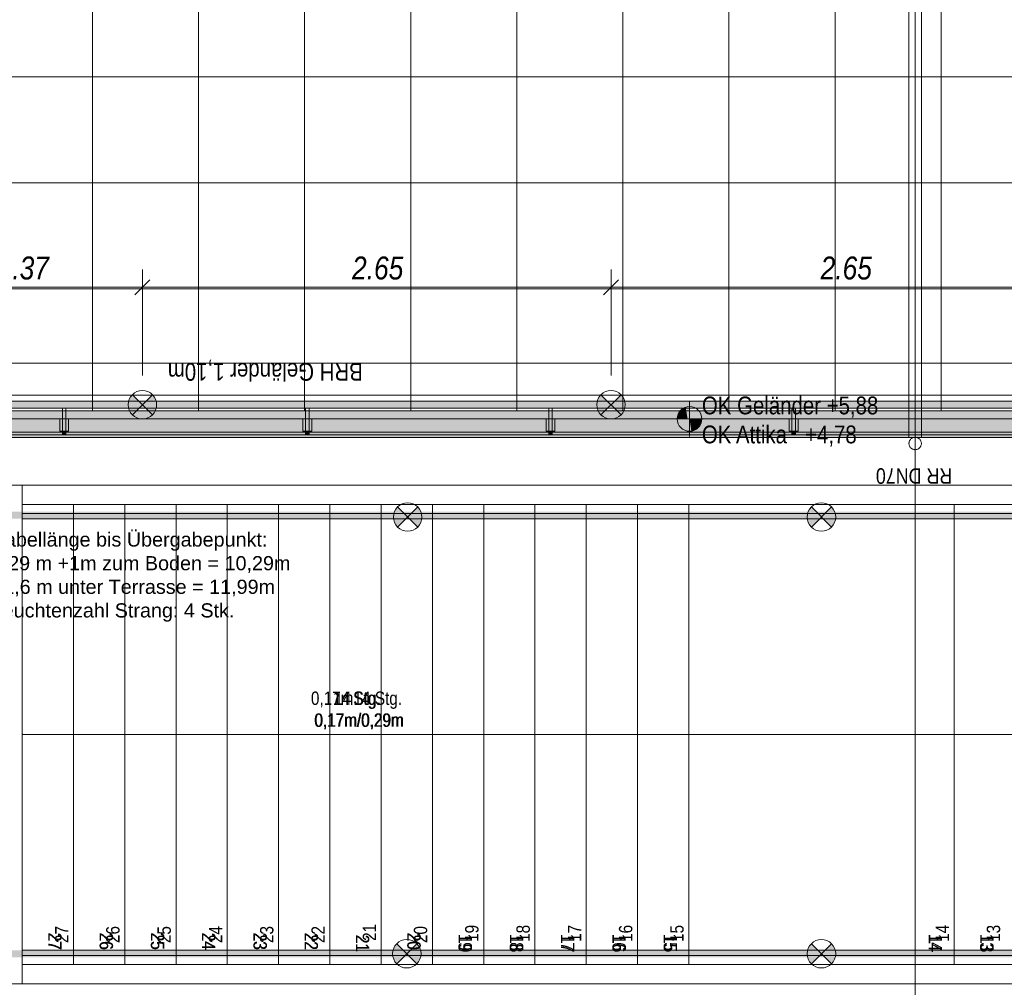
# Model space of a CAD drawing. Extents: x -620 to 300, y 62 to 1112.
# Tile 49 of 226: x -392 to -280, y 149 to 258. Entities that reach past the tile are written whole.
import ezdxf
from ezdxf.lldxf.tags import DXFTag

# ---------------------------------------------------------------- set-up
doc = ezdxf.new("R2010")
doc.units = 0
doc.layers.get('0').update_dxf_attribs({"lineweight": 13})
for name, color, linetype, lineweight, true_color in [('00_ E_ST_Handlaufleuchte', 7, 'Continuous', 13, 0xb2b200), ('00_E_ST_Handlaufleuchte_Bem', 7, 'Continuous', 5, 0x7d7d00), ('00_E_ST_Handlaufleuchte_Kabel', 3, 'Continuous', 18, 0x00ff00), ('00_E_ST_Handlaufleuchte–Handlauf-Position', 7, 'Continuous', 5, 0x0000b2), ('30 -33 Aussenwände- 7 Fassade_ Elemente', 7, 'Continuous', 9, 0x00aacc), ('30 -35 Decken- 2.2 Treppen Außen', 9, 'Continuous', 9, 0x808080), ('30 -36 Dächer- 3 Dachbeläge', 7, 'Continuous', 15, 0x9999ff), ('30 -36 Dächer- 4 Dachbekleidungen', 7, 'Continuous', 9, 0xccccff), ('60- 61 allgemeine Ausstattung- 4 Terrassen', 9, 'Continuous', 9, 0x808080), ('70 -72 Beschriftung- 1 Beschriftung allgemein', 7, 'Continuous', 9, 0xff6633)]:
    doc.layers.add(name, color=color, linetype=linetype, lineweight=lineweight, true_color=true_color)
for name, color, linetype, lineweight in [('00_E_ST_Handlaufleuchte_Kabel_Text', 7, 'Continuous', 13), ('40 -41 Abwasser_Wasser_Gas- 1 Abwasser + sanitäre Anlagen', 7, 'Continuous', 9), ('40 -41 Abwasser_Wasser_Gas- 2 Wasser-1', 7, 'Continuous', 15), ('70 -71 Achsen- 1 Gebäudeachsen', 7, 'STRICHPUNKT2-A06CPVSFL0', 18), ('70 -72 Beschriftung- 5 Höhenkoten-A06CPVSCL0', 7, 'Continuous', 15)]:
    doc.layers.add(name, color=color, linetype=linetype, lineweight=lineweight)
doc.styles.get("Standard").update_dxf_attribs({"font": 'ARIALN.TTF'})
tags = doc.linetypes.add('grob-A06CPVSAL0', pattern=[14, 3, -8, 3]).pattern_tags.tags
tags[8:9] = [DXFTag(74, 4), DXFTag(75, 0), DXFTag(340, '0'), DXFTag(46, 0.0), DXFTag(50, 0.0), DXFTag(44, 0.0), DXFTag(45, 0.0)]
tags[6:7] = [DXFTag(74, 4), DXFTag(75, 0), DXFTag(340, '0'), DXFTag(46, 0.0), DXFTag(50, 0.0), DXFTag(44, 0.0), DXFTag(45, 0.0)]
tags[4:5] = [DXFTag(74, 4), DXFTag(75, 0), DXFTag(340, '0'), DXFTag(46, 0.0), DXFTag(50, 0.0), DXFTag(44, 0.0), DXFTag(45, 0.0)]
tags = doc.linetypes.add('STRICHPUNKT2-A06CPVSFL0', pattern=[12.7, 6.35, -3.175, 0, -3.175]).pattern_tags.tags
tags[10:11] = [DXFTag(74, 4), DXFTag(75, 0), DXFTag(340, '0'), DXFTag(46, 0.0), DXFTag(50, 0.0), DXFTag(44, 0.0), DXFTag(45, 0.0)]
tags[8:9] = [DXFTag(74, 4), DXFTag(75, 0), DXFTag(340, '0'), DXFTag(46, 0.0), DXFTag(50, 0.0), DXFTag(44, 0.0), DXFTag(45, 0.0)]
tags[6:7] = [DXFTag(74, 4), DXFTag(75, 0), DXFTag(340, '0'), DXFTag(46, 0.0), DXFTag(50, 0.0), DXFTag(44, 0.0), DXFTag(45, 0.0)]
tags[4:5] = [DXFTag(74, 4), DXFTag(75, 0), DXFTag(340, '0'), DXFTag(46, 0.0), DXFTag(50, 0.0), DXFTag(44, 0.0), DXFTag(45, 0.0)]

# ---------------------------------------------------------------- blocks, each defined once
blk = doc.blocks.new('Referenz-A06CPVSGL0')
at = {"layer": '30 -33 Aussenwände- 7 Fassade_ Elemente', "color": 0, "linetype": 'Continuous', "ltscale": 0.13}
for p, q in [((31.62, 211.65), (-401.58, 211.65)), ((-401.58, 205.65), (-391.58, 205.65)), ((-391.58, 205.65), (-391.58, 149.25)), ((-391.58, 149.25), (-451.58, 149.25))]:
    blk.add_line(p, q, dxfattribs=at)
at = {"layer": '30 -35 Decken- 2.2 Treppen Außen', "color": 0}
for p, q in [((-236.68, 205.65), (-391.58, 205.65)), ((-391.58, 205.65), (-391.58, 203.45)), ((-391.58, 203.45), (-237.15, 203.45)), ((-391.58, 203.45), (-391.58, 151.45)), ((-385.78, 203.45), (-385.78, 151.45)), ((-379.98, 203.45), (-379.98, 151.45)), ((-374.18, 203.45), (-374.18, 151.45)), ((-368.38, 203.45), (-368.38, 151.45)), ((-362.58, 203.45), (-362.58, 151.45)), ((-356.78, 203.45), (-356.78, 151.45)), ((-350.98, 203.45), (-350.98, 151.45)), ((-345.18, 203.45), (-345.18, 151.45)), ((-339.38, 203.45), (-339.38, 151.45)), ((-333.58, 203.45), (-333.58, 151.45)), ((-327.78, 203.45), (-327.78, 151.45)), ((-321.98, 203.45), (-321.98, 151.45)), ((-316.18, 203.45), (-316.18, 151.45)), ((-286.18, 151.45), (-286.18, 203.45)), ((-237.36, 202.45), (-391.58, 202.45)), ((-391.58, 202.45), (-391.58, 201.85)), ((-391.58, 201.85), (-237.49, 201.85)), ((-242.68, 177.45), (-391.58, 177.45)), ((-391.58, 152.45), (-391.58, 153.05)), ((-391.58, 153.05), (-247.86, 153.05)), ((-247.99, 152.45), (-391.58, 152.45)), ((-248.2, 151.45), (-391.58, 151.45)), ((-391.58, 151.45), (-391.58, 149.25)), ((-391.58, 149.25), (-248.67, 149.25))]:
    blk.add_line(p, q, dxfattribs=at)
at = {"layer": '30 -35 Decken- 2.2 Treppen Außen', "color": 0, "linetype": 'grob-A06CPVSAL0', "ltscale": 0.13}
for p, q in [((-391.58, 205.65), (-391.58, 149.25)), ((-236.68, 205.65), (-391.58, 205.65)), ((-391.58, 205.65), (-391.58, 203.45)), ((-385.78, 203.45), (-391.58, 203.45)), ((-391.58, 203.45), (-237.15, 203.45)), ((-379.98, 203.45), (-385.78, 203.45)), ((-385.78, 203.45), (-385.78, 151.45)), ((-374.18, 203.45), (-379.98, 203.45)), ((-379.98, 203.45), (-379.98, 151.45)), ((-368.38, 203.45), (-374.18, 203.45)), ((-374.18, 203.45), (-374.18, 151.45)), ((-362.58, 203.45), (-368.38, 203.45)), ((-368.38, 203.45), (-368.38, 151.45)), ((-356.78, 203.45), (-362.58, 203.45)), ((-362.58, 203.45), (-362.58, 151.45)), ((-350.98, 203.45), (-356.78, 203.45)), ((-356.78, 203.45), (-356.78, 151.45)), ((-345.18, 203.45), (-350.98, 203.45)), ((-350.98, 203.45), (-350.98, 151.45)), ((-339.38, 203.45), (-345.18, 203.45)), ((-345.18, 203.45), (-345.18, 151.45)), ((-333.58, 203.45), (-339.38, 203.45)), ((-339.38, 203.45), (-339.38, 151.45)), ((-327.78, 203.45), (-333.58, 203.45)), ((-333.58, 203.45), (-333.58, 151.45)), ((-321.98, 203.45), (-327.78, 203.45)), ((-327.78, 203.45), (-327.78, 151.45)), ((-316.18, 203.45), (-321.98, 203.45)), ((-321.98, 203.45), (-321.98, 151.45)), ((-286.18, 203.45), (-316.18, 203.45)), ((-316.18, 203.45), (-316.18, 151.45)), ((-280.38, 203.45), (-286.18, 203.45)), ((-286.18, 203.45), (-286.18, 151.45)), ((-242.68, 177.45), (-391.58, 177.45)), ((-385.78, 151.45), (-391.58, 151.45)), ((-248.2, 151.45), (-391.58, 151.45)), ((-391.58, 151.45), (-391.58, 149.25)), ((-379.98, 151.45), (-385.78, 151.45)), ((-374.18, 151.45), (-379.98, 151.45)), ((-368.38, 151.45), (-374.18, 151.45)), ((-362.58, 151.45), (-368.38, 151.45)), ((-356.78, 151.45), (-362.58, 151.45)), ((-350.98, 151.45), (-356.78, 151.45)), ((-345.18, 151.45), (-350.98, 151.45)), ((-339.38, 151.45), (-345.18, 151.45)), ((-333.58, 151.45), (-339.38, 151.45)), ((-327.78, 151.45), (-333.58, 151.45)), ((-321.98, 151.45), (-327.78, 151.45)), ((-316.18, 151.45), (-321.98, 151.45)), ((-286.18, 151.45), (-316.18, 151.45)), ((-280.38, 151.45), (-286.18, 151.45)), ((-391.58, 149.25), (-248.67, 149.25))]:
    blk.add_line(p, q, dxfattribs=at)
at = {"layer": '30 -35 Decken- 2.2 Treppen Außen', "color": 0, "linetype": 'Continuous', "ltscale": 0.13}
for p, q in [((-236.68, 205.65), (-391.58, 205.65)), ((-391.58, 205.65), (-391.58, 203.45)), ((-391.58, 205.65), (-391.58, 149.25)), ((-210.78, 205.65), (-391.58, 205.65)), ((-391.58, 205.65), (-391.58, 203.45)), ((-391.58, 203.45), (-391.58, 205.65)), ((-391.58, 205.65), (-210.78, 205.65)), ((-391.58, 203.45), (-237.15, 203.45)), ((-385.78, 203.45), (-391.58, 203.45)), ((-391.58, 203.45), (-210.78, 203.45)), ((-210.78, 203.45), (-391.58, 203.45)), ((-379.98, 203.45), (-385.78, 203.45)), ((-385.78, 203.45), (-385.78, 151.45)), ((-374.18, 203.45), (-379.98, 203.45)), ((-379.98, 203.45), (-379.98, 151.45)), ((-368.38, 203.45), (-374.18, 203.45)), ((-374.18, 203.45), (-374.18, 151.45)), ((-362.58, 203.45), (-368.38, 203.45)), ((-368.38, 203.45), (-368.38, 151.45)), ((-356.78, 203.45), (-362.58, 203.45)), ((-362.58, 203.45), (-362.58, 151.45)), ((-350.98, 203.45), (-356.78, 203.45)), ((-356.78, 203.45), (-356.78, 151.45)), ((-345.18, 203.45), (-350.98, 203.45)), ((-350.98, 203.45), (-350.98, 151.45)), ((-339.38, 203.45), (-345.18, 203.45)), ((-345.18, 203.45), (-345.18, 151.45)), ((-333.58, 203.45), (-339.38, 203.45)), ((-339.38, 203.45), (-339.38, 151.45)), ((-327.78, 203.45), (-333.58, 203.45)), ((-333.58, 203.45), (-333.58, 151.45)), ((-321.98, 203.45), (-327.78, 203.45)), ((-327.78, 203.45), (-327.78, 151.45)), ((-316.18, 203.45), (-321.98, 203.45)), ((-321.98, 203.45), (-321.98, 151.45)), ((-286.18, 203.45), (-316.18, 203.45)), ((-316.18, 203.45), (-316.18, 151.45)), ((-280.38, 203.45), (-286.18, 203.45)), ((-286.18, 203.45), (-286.18, 151.45)), ((-237.36, 202.45), (-391.58, 202.45)), ((-391.58, 202.45), (-391.58, 201.85)), ((-391.58, 201.85), (-391.58, 202.45)), ((-391.58, 202.45), (-210.78, 202.45)), ((-391.58, 201.85), (-237.49, 201.85)), ((-210.78, 201.85), (-391.58, 201.85)), ((-210.78, 177.45), (-391.58, 177.45)), ((-391.58, 152.45), (-391.58, 153.05)), ((-391.58, 153.05), (-247.86, 153.05)), ((-210.78, 153.05), (-391.58, 153.05)), ((-391.58, 153.05), (-391.58, 152.45)), ((-247.99, 152.45), (-391.58, 152.45)), ((-391.58, 152.45), (-210.78, 152.45)), ((-391.58, 149.25), (-391.58, 151.45)), ((-391.58, 151.45), (-248.2, 151.45)), ((-385.78, 151.45), (-391.58, 151.45)), ((-210.78, 151.45), (-391.58, 151.45)), ((-391.58, 151.45), (-391.58, 149.25)), ((-210.78, 151.45), (-391.58, 151.45)), ((-391.58, 151.45), (-391.58, 149.25)), ((-379.98, 151.45), (-385.78, 151.45)), ((-374.18, 151.45), (-379.98, 151.45)), ((-368.38, 151.45), (-374.18, 151.45)), ((-362.58, 151.45), (-368.38, 151.45)), ((-356.78, 151.45), (-362.58, 151.45)), ((-350.98, 151.45), (-356.78, 151.45)), ((-345.18, 151.45), (-350.98, 151.45)), ((-339.38, 151.45), (-345.18, 151.45)), ((-333.58, 151.45), (-339.38, 151.45)), ((-327.78, 151.45), (-333.58, 151.45)), ((-321.98, 151.45), (-327.78, 151.45)), ((-316.18, 151.45), (-321.98, 151.45)), ((-286.18, 151.45), (-316.18, 151.45)), ((-280.38, 151.45), (-286.18, 151.45)), ((-248.67, 149.25), (-391.58, 149.25)), ((-391.58, 149.25), (-210.78, 149.25)), ((-391.58, 149.25), (-210.78, 149.25))]:
    blk.add_line(p, q, dxfattribs=at)
at = {"layer": '30 -35 Decken- 2.2 Treppen Außen', "color": 0, "linetype": 'Continuous', "lineweight": 5, "ltscale": 0.13}
for p, q in [((-391.58, 177.45), (-391.52, 177.47)), ((-391.52, 177.44), (-391.58, 177.45)), ((-391.52, 177.47), (-391.52, 177.44))]:
    blk.add_line(p, q, dxfattribs=at)
at = {"layer": '30 -35 Decken- 2.2 Treppen Außen', "color": 0, "lineweight": 0}
for points in [[(-391.52, 177.45), (-391.58, 177.45), (-391.52, 177.47)], [(-391.52, 177.45), (-391.52, 177.44), (-391.58, 177.45)]]:
    blk.add_solid(points, dxfattribs=at)
at = {"layer": '30 -36 Dächer- 3 Dachbeläge', "color": 0, "linetype": 'Continuous', "ltscale": 0.15}
for p, q in [((-403.78, 214.05), (31.02, 214.05)), ((31.02, 211.05), (-403.78, 211.05))]:
    blk.add_line(p, q, dxfattribs=at)
at = {"layer": '30 -36 Dächer- 3 Dachbeläge', "color": 0, "lineweight": 9}
for p, q in [((-386.63, 211.75), (-387.03, 211.75)), ((-387.03, 211.75), (-387.03, 211.35)), ((-386.63, 211.35), (-386.63, 211.75)), ((-359.13, 211.75), (-359.53, 211.75)), ((-359.53, 211.75), (-359.53, 211.35)), ((-359.13, 211.35), (-359.13, 211.75)), ((-331.63, 211.75), (-332.03, 211.75)), ((-332.03, 211.75), (-332.03, 211.35)), ((-331.63, 211.35), (-331.63, 211.75)), ((-304.13, 211.75), (-304.53, 211.75)), ((-304.53, 211.75), (-304.53, 211.35)), ((-304.13, 211.35), (-304.13, 211.75))]:
    blk.add_line(p, q, dxfattribs=at)
at = {"layer": '30 -36 Dächer- 3 Dachbeläge', "color": 0, "lineweight": 0}
for points in [[(-403.78, 211.05), (-403.78, 214.05), (31.02, 211.05)], [(31.02, 211.05), (-403.78, 214.05), (31.02, 214.05)], [(-387.03, 211.75), (-386.63, 211.75), (-387.03, 211.35)], [(-387.03, 211.35), (-386.63, 211.75), (-386.63, 211.35)], [(-359.53, 211.75), (-359.13, 211.75), (-359.53, 211.35)], [(-359.53, 211.35), (-359.13, 211.75), (-359.13, 211.35)], [(-332.03, 211.75), (-331.63, 211.75), (-332.03, 211.35)], [(-332.03, 211.35), (-331.63, 211.75), (-331.63, 211.35)], [(-304.53, 211.75), (-304.13, 211.75), (-304.53, 211.35)], [(-304.53, 211.35), (-304.13, 211.75), (-304.13, 211.35)]]:
    blk.add_solid(points, dxfattribs=at)
at = {"layer": '30 -36 Dächer- 4 Dachbekleidungen', "color": 0, "linetype": 'Continuous', "ltscale": 0.13}
for p, q in [((31.02, 215.15), (-405.38, 215.15)), ((-404.58, 214.35), (31.02, 214.35)), ((-386.63, 214.35), (-387.03, 214.35)), ((-387.03, 214.35), (-387.03, 213.15)), ((-386.63, 213.15), (-386.63, 214.35)), ((-359.13, 214.35), (-359.53, 214.35)), ((-359.53, 214.35), (-359.53, 213.15)), ((-359.13, 213.15), (-359.13, 214.35)), ((-331.63, 214.35), (-332.03, 214.35)), ((-332.03, 214.35), (-332.03, 213.15)), ((-331.63, 213.15), (-331.63, 214.35)), ((-304.13, 214.35), (-304.53, 214.35)), ((-304.53, 214.35), (-304.53, 213.15)), ((-304.13, 213.15), (-304.13, 214.35)), ((31.02, 213.15), (-403.38, 213.15)), ((-387.33, 213.15), (-387.33, 211.75)), ((-387.03, 211.75), (-387.03, 213.15)), ((-386.63, 213.15), (-386.63, 211.75)), ((-386.33, 213.15), (-386.33, 211.75)), ((-359.83, 213.15), (-359.83, 211.75)), ((-359.53, 211.75), (-359.53, 213.15)), ((-359.13, 213.15), (-359.13, 211.75)), ((-358.83, 213.15), (-358.83, 211.75)), ((-332.33, 213.15), (-332.33, 211.75)), ((-332.03, 211.75), (-332.03, 213.15)), ((-331.63, 213.15), (-331.63, 211.75)), ((-331.33, 213.15), (-331.33, 211.75)), ((-304.83, 213.15), (-304.83, 211.75)), ((-304.53, 211.75), (-304.53, 213.15)), ((-304.13, 213.15), (-304.13, 211.75)), ((-303.83, 213.15), (-303.83, 211.75)), ((-387.33, 211.75), (-387.03, 211.75)), ((-386.63, 211.75), (-387.03, 211.75)), ((-386.33, 211.75), (-386.63, 211.75)), ((-359.83, 211.75), (-359.53, 211.75)), ((-359.13, 211.75), (-359.53, 211.75)), ((-358.83, 211.75), (-359.13, 211.75)), ((-332.33, 211.75), (-332.03, 211.75)), ((-331.63, 211.75), (-332.03, 211.75)), ((-331.33, 211.75), (-331.63, 211.75)), ((-304.83, 211.75), (-304.53, 211.75)), ((-304.13, 211.75), (-304.53, 211.75)), ((-303.83, 211.75), (-304.13, 211.75)), ((-401.58, 211.35), (31.02, 211.35))]:
    blk.add_line(p, q, dxfattribs=at)
at = {"layer": '40 -41 Abwasser_Wasser_Gas- 1 Abwasser + sanitäre Anlagen', "color": 0, "linetype": 'grob-A06CPVSAL0', "ltscale": 0.13}
for p, q in [((-291.28, 211.04), (-291.28, 374.29)), ((-289.88, 374.29), (-289.88, 211.04)), ((-289.88, 211.04), (-291.28, 211.04))]:
    blk.add_line(p, q, dxfattribs=at)
at = {"layer": '40 -41 Abwasser_Wasser_Gas- 2 Wasser-1', "color": 0, "linetype": 'Continuous', "ltscale": 0.15}
for p, q in [((-291.27, 210.46), (-291.26, 210.53)), ((-291.27, 210.46), (-291.26, 210.53)), ((-291.26, 210.53), (-291.24, 210.59)), ((-291.26, 210.53), (-291.24, 210.59)), ((-291.24, 210.59), (-291.22, 210.66)), ((-291.24, 210.59), (-291.22, 210.66)), ((-291.22, 210.66), (-291.18, 210.72)), ((-291.22, 210.66), (-291.18, 210.72)), ((-291.18, 210.72), (-291.15, 210.78)), ((-291.18, 210.72), (-291.15, 210.78)), ((-291.15, 210.78), (-291.1, 210.83)), ((-291.15, 210.78), (-291.1, 210.83)), ((-291.1, 210.83), (-291.06, 210.88)), ((-291.1, 210.83), (-291.06, 210.88)), ((-291.06, 210.88), (-291, 210.93)), ((-291.06, 210.88), (-291, 210.93)), ((-291, 210.93), (-290.95, 210.96)), ((-291, 210.93), (-290.95, 210.96)), ((-290.95, 210.96), (-290.89, 211)), ((-290.95, 210.96), (-290.89, 211)), ((-290.89, 211), (-290.83, 211.02)), ((-290.89, 211), (-290.83, 211.02)), ((-290.83, 211.02), (-290.76, 211.05)), ((-290.83, 211.02), (-290.76, 211.05)), ((-290.76, 211.05), (-290.69, 211.06)), ((-290.76, 211.05), (-290.69, 211.06)), ((-290.69, 211.06), (-290.62, 211.07)), ((-290.69, 211.06), (-290.62, 211.07)), ((-290.62, 211.07), (-290.56, 211.07)), ((-290.62, 211.07), (-290.56, 211.07)), ((-290.56, 211.07), (-290.49, 211.06)), ((-290.56, 211.07), (-290.49, 211.06)), ((-290.49, 211.06), (-290.42, 211.05)), ((-290.49, 211.06), (-290.42, 211.05)), ((-290.42, 211.05), (-290.35, 211.03)), ((-290.42, 211.05), (-290.35, 211.03)), ((-290.35, 211.03), (-290.29, 211.01)), ((-290.35, 211.03), (-290.29, 211.01)), ((-290.29, 211.01), (-290.23, 210.98)), ((-290.29, 211.01), (-290.23, 210.98)), ((-290.23, 210.98), (-290.17, 210.94)), ((-290.23, 210.98), (-290.17, 210.94)), ((-290.17, 210.94), (-290.12, 210.9)), ((-290.17, 210.94), (-290.12, 210.9)), ((-290.12, 210.9), (-290.07, 210.85)), ((-290.12, 210.9), (-290.07, 210.85)), ((-290.07, 210.85), (-290.02, 210.8)), ((-290.07, 210.85), (-290.02, 210.8)), ((-290.02, 210.8), (-289.98, 210.74)), ((-290.02, 210.8), (-289.98, 210.74)), ((-289.98, 210.74), (-289.95, 210.68)), ((-289.98, 210.74), (-289.95, 210.68)), ((-289.95, 210.68), (-289.92, 210.62)), ((-289.95, 210.68), (-289.92, 210.62)), ((-289.92, 210.62), (-289.9, 210.55)), ((-289.92, 210.62), (-289.9, 210.55)), ((-289.9, 210.55), (-289.89, 210.48)), ((-289.9, 210.55), (-289.89, 210.48)), ((-289.89, 210.48), (-289.88, 210.42)), ((-289.89, 210.48), (-289.88, 210.42)), ((-291.28, 210.39), (-291.27, 210.46)), ((-291.28, 210.39), (-291.27, 210.46)), ((-291.28, 210.32), (-291.28, 210.39)), ((-291.28, 210.32), (-291.28, 210.39)), ((-291.27, 210.26), (-291.28, 210.32)), ((-291.27, 210.26), (-291.28, 210.32)), ((-291.25, 210.19), (-291.27, 210.26)), ((-291.25, 210.19), (-291.27, 210.26)), ((-291.23, 210.12), (-291.25, 210.19)), ((-291.23, 210.12), (-291.25, 210.19)), ((-291.21, 210.06), (-291.23, 210.12)), ((-291.21, 210.06), (-291.23, 210.12)), ((-291.17, 210), (-291.21, 210.06)), ((-291.17, 210), (-291.21, 210.06)), ((-291.13, 209.94), (-291.17, 210)), ((-291.13, 209.94), (-291.17, 210)), ((-291.09, 209.89), (-291.13, 209.94)), ((-291.09, 209.89), (-291.13, 209.94)), ((-291.04, 209.84), (-291.09, 209.89)), ((-291.04, 209.84), (-291.09, 209.89)), ((-290.99, 209.8), (-291.04, 209.84)), ((-290.99, 209.8), (-291.04, 209.84)), ((-290.93, 209.76), (-290.99, 209.8)), ((-290.93, 209.76), (-290.99, 209.8)), ((-290.87, 209.73), (-290.93, 209.76)), ((-290.87, 209.73), (-290.93, 209.76)), ((-290.8, 209.71), (-290.87, 209.73)), ((-290.8, 209.71), (-290.87, 209.73)), ((-290.74, 209.69), (-290.8, 209.71)), ((-290.74, 209.69), (-290.8, 209.71)), ((-290.67, 209.68), (-290.74, 209.69)), ((-290.67, 209.68), (-290.74, 209.69)), ((-290.6, 209.67), (-290.67, 209.68)), ((-290.6, 209.67), (-290.67, 209.68)), ((-290.53, 209.67), (-290.6, 209.67)), ((-290.53, 209.67), (-290.6, 209.67)), ((-290.46, 209.68), (-290.53, 209.67)), ((-290.46, 209.68), (-290.53, 209.67)), ((-290.4, 209.69), (-290.46, 209.68)), ((-290.4, 209.69), (-290.46, 209.68)), ((-290.33, 209.71), (-290.4, 209.69)), ((-290.33, 209.71), (-290.4, 209.69)), ((-290.27, 209.74), (-290.33, 209.71)), ((-290.27, 209.74), (-290.33, 209.71)), ((-290.21, 209.78), (-290.27, 209.74)), ((-290.21, 209.78), (-290.27, 209.74)), ((-290.15, 209.81), (-290.21, 209.78)), ((-290.15, 209.81), (-290.21, 209.78)), ((-290.1, 209.86), (-290.15, 209.81)), ((-290.1, 209.86), (-290.15, 209.81)), ((-290.05, 209.91), (-290.1, 209.86)), ((-290.05, 209.91), (-290.1, 209.86)), ((-290.01, 209.96), (-290.05, 209.91)), ((-290.01, 209.96), (-290.05, 209.91)), ((-289.97, 210.02), (-290.01, 209.96)), ((-289.97, 210.02), (-290.01, 209.96)), ((-289.94, 210.08), (-289.97, 210.02)), ((-289.94, 210.08), (-289.97, 210.02)), ((-289.92, 210.14), (-289.94, 210.08)), ((-289.92, 210.14), (-289.94, 210.08)), ((-289.9, 210.21), (-289.92, 210.14)), ((-289.9, 210.21), (-289.92, 210.14)), ((-289.88, 210.28), (-289.9, 210.21)), ((-289.88, 210.28), (-289.9, 210.21)), ((-289.88, 210.42), (-289.88, 210.35)), ((-289.88, 210.42), (-289.88, 210.35)), ((-289.88, 210.35), (-289.88, 210.28)), ((-289.88, 210.35), (-289.88, 210.28))]:
    blk.add_line(p, q, dxfattribs=at)
at = {"layer": '60- 61 allgemeine Ausstattung- 4 Terrassen', "color": 0}
for p, q in [((-383.64, 214.05), (-383.64, 263.85)), ((-371.64, 214.05), (-371.64, 263.85)), ((-359.64, 214.05), (-359.64, 263.85)), ((-347.64, 214.05), (-347.64, 263.85)), ((-335.64, 214.05), (-335.64, 263.85)), ((-323.64, 214.05), (-323.64, 263.85)), ((-311.64, 214.05), (-311.64, 263.85)), ((-299.64, 214.05), (-299.64, 263.85)), ((-287.64, 214.05), (-287.64, 263.85)), ((-443.64, 251.85), (-138.16, 251.85)), ((-443.64, 239.85), (-138.16, 239.85)), ((-443.64, 227.85), (-138.16, 227.85)), ((-447.78, 215.85), (-138.16, 215.85))]:
    blk.add_line(p, q, dxfattribs=at)
at = {"layer": '60- 61 allgemeine Ausstattung- 4 Terrassen', "color": 0, "linetype": 'Continuous', "lineweight": 18, "ltscale": 0.18}
blk.add_line((31.62, 211.65), (-401.58, 211.65), dxfattribs=at)
at = {"layer": '70 -71 Achsen- 1 Gebäudeachsen', "color": 0, "linetype": 'STRICHPUNKT2-A06CPVSFL0', "ltscale": 0.18}
for p, q in [((-290.58, 1084.39), (-290.58, 84.95)), ((-538.63, 219.45), (76.53, 219.45))]:
    blk.add_line(p, q, dxfattribs=at)
at = {"layer": '70 -72 Beschriftung- 5 Höhenkoten-A06CPVSCL0', "color": 0, "linetype": 'Continuous', "ltscale": 0.15}
for p, q in [((-316.1, 211.15), (-316.1, 215.15)), ((-316.1, 213.15), (-316.1, 214.55)), ((-316.1, 214.55), (-316.1, 213.15)), ((-318.1, 213.15), (-290.61, 213.15)), ((-317.5, 213.15), (-316.1, 213.15)), ((-316.1, 213.15), (-317.5, 213.15)), ((-314.7, 213.15), (-316.1, 213.15)), ((-316.1, 213.15), (-316.1, 211.75)), ((-316.1, 213.15), (-314.7, 213.15)), ((-316.1, 211.75), (-316.1, 213.15))]:
    blk.add_line(p, q, dxfattribs=at)
for major_axis in [(0, 1.4), (1.4, 0), (-1.4, 0), (0, -1.4)]:
    blk.add_ellipse((-316.1, 213.15), major_axis=major_axis, ratio=1, start_param=0, end_param=1.570796, dxfattribs=at)
at = {"layer": '70 -72 Beschriftung- 5 Höhenkoten-A06CPVSCL0', "color": 0, "lineweight": 0}
for points in [[(-317.24, 213.15), (-317.35, 213.79), (-317.24, 213.98)], [(-317.09, 213.15), (-317.24, 213.98), (-317.09, 214.14)], [(-317.24, 213.15), (-317.24, 213.98), (-317.09, 213.15)], [(-316.93, 213.15), (-317.09, 214.14), (-316.93, 214.29)], [(-317.09, 213.15), (-317.09, 214.14), (-316.93, 213.15)], [(-316.74, 213.15), (-316.93, 214.29), (-316.74, 214.4)], [(-316.93, 213.15), (-316.93, 214.29), (-316.74, 213.15)], [(-316.54, 213.15), (-316.74, 214.4), (-316.54, 214.48)], [(-316.74, 213.15), (-316.74, 214.4), (-316.54, 213.15)], [(-316.32, 213.15), (-316.54, 214.48), (-316.32, 214.54)], [(-316.54, 213.15), (-316.54, 214.48), (-316.32, 213.15)], [(-316.1, 213.15), (-316.32, 214.54), (-316.1, 214.55)], [(-316.32, 213.15), (-316.32, 214.54), (-316.1, 213.15)], [(-317.49, 213.15), (-317.5, 213.15), (-317.49, 213.37)], [(-317.44, 213.15), (-317.49, 213.37), (-317.44, 213.59)], [(-317.49, 213.15), (-317.49, 213.37), (-317.44, 213.15)], [(-317.35, 213.15), (-317.44, 213.59), (-317.35, 213.79)], [(-317.44, 213.15), (-317.44, 213.59), (-317.35, 213.15)], [(-317.35, 213.15), (-317.35, 213.79), (-317.24, 213.15)], [(-316.1, 211.75), (-316.1, 213.15), (-315.89, 211.77)], [(-315.89, 211.77), (-316.1, 213.15), (-315.89, 213.15)], [(-315.89, 211.77), (-315.89, 213.15), (-315.67, 211.82)], [(-315.67, 211.82), (-315.89, 213.15), (-315.67, 213.15)], [(-315.67, 211.82), (-315.67, 213.15), (-315.47, 211.91)], [(-315.47, 211.91), (-315.67, 213.15), (-315.47, 213.15)], [(-315.47, 211.91), (-315.47, 213.15), (-315.28, 212.02)], [(-315.28, 212.02), (-315.47, 213.15), (-315.28, 213.15)], [(-315.28, 212.02), (-315.28, 213.15), (-315.11, 212.16)], [(-315.11, 212.16), (-315.28, 213.15), (-315.11, 213.15)], [(-315.11, 212.16), (-315.11, 213.15), (-314.97, 212.33)], [(-314.97, 212.33), (-315.11, 213.15), (-314.97, 213.15)], [(-314.97, 212.33), (-314.97, 213.15), (-314.86, 212.52)], [(-314.86, 212.52), (-314.97, 213.15), (-314.86, 213.15)], [(-314.86, 212.52), (-314.86, 213.15), (-314.77, 212.72)], [(-314.77, 212.72), (-314.86, 213.15), (-314.77, 213.15)], [(-314.77, 212.72), (-314.77, 213.15), (-314.72, 212.93)], [(-314.72, 212.93), (-314.77, 213.15), (-314.72, 213.15)], [(-314.72, 212.93), (-314.72, 213.15), (-314.7, 213.15)]]:
    blk.add_solid(points, dxfattribs=at)
at = {"layer": '30 -35 Decken- 2.2 Treppen Außen', "color": 0, "linetype": 'Continuous', "ltscale": 0.13, "char_height": 1.5103, "attachment_point": 1}
for s, insert, rotation in [('{\\fArial Narrow;0,17m14}', (-358.92, 182.31), 0.001), ('{\\fArial Narrow;14}', (-356.45, 182.31), 0.001), ('{\\fArial Narrow;Stg.}', (-354.15, 182.31), 0.001), ('{\\fArial Narrow;Stg.}', (-351.69, 182.31), 0.001), ('{\\fArial Narrow;0,17m/0,29m}', (-358.56, 179.83), 0.001), ('{\\fArial Narrow;0,17m/0,29m}', (-358.56, 179.83), 0.001), ('{\\fArial Narrow;27}', (-387.86, 153.86), 90.001), ('{\\fArial Narrow;26}', (-382.08, 153.86), 90.001), ('{\\fArial Narrow;25}', (-376.28, 153.85), 90.001), ('{\\fArial Narrow;24}', (-370.46, 153.86), 90.001), ('{\\fArial Narrow;23}', (-364.68, 153.86), 90.001), ('{\\fArial Narrow;22}', (-358.86, 153.86), 90.001), ('{\\fArial Narrow;21}', (-353.06, 154.1), 90.001), ('{\\fArial Narrow;20}', (-347.28, 153.86), 90.001), ('{\\fArial Narrow;19}', (-341.48, 153.99), 90.001), ('{\\fArial Narrow;18}', (-335.68, 153.99), 90.001), ('{\\fArial Narrow;17}', (-329.86, 153.99), 90.001), ('{\\fArial Narrow;16}', (-324.08, 153.99), 90.001), ('{\\fArial Narrow;15}', (-318.28, 153.98), 90.001), ('{\\fArial Narrow;14}', (-288.26, 154), 90.001), ('{\\fArial Narrow;13}', (-282.48, 153.99), 90.001), ('{\\fArial Narrow;27}', (-387.13, 155.05), 270.001), ('{\\fArial Narrow;26}', (-381.31, 155.05), 270.001), ('{\\fArial Narrow;25}', (-375.51, 155.06), 270.001), ('{\\fArial Narrow;24}', (-369.73, 155.04), 270.001), ('{\\fArial Narrow;23}', (-363.91, 155.05), 270.001), ('{\\fArial Narrow;22}', (-358.13, 155.04), 270.001), ('{\\fArial Narrow;20}', (-346.51, 155.05), 270.001), ('{\\fArial Narrow;21}', (-352.33, 154.81), 270.001), ('{\\fArial Narrow;19}', (-340.71, 154.92), 270.001), ('{\\fArial Narrow;18}', (-334.91, 154.92), 270.001), ('{\\fArial Narrow;17}', (-329.13, 154.91), 270.001), ('{\\fArial Narrow;16}', (-323.31, 154.91), 270.001), ('{\\fArial Narrow;15}', (-317.51, 154.92), 270.001), ('{\\fArial Narrow;14}', (-287.53, 154.91), 270.001), ('{\\fArial Narrow;13}', (-281.71, 154.91), 270.001)]:
    blk.add_mtext(s, dxfattribs=dict(at, insert=insert, rotation=rotation))
at = {"layer": '30 -35 Decken- 2.2 Treppen Außen', "color": 0, "linetype": 'ByBlock', "ltscale": 0.13, "char_height": 1.5103, "attachment_point": 1}
for s, insert, rotation in [('{\\fArial Narrow;14}', (-356.27, 182.31), 0.001), ('{\\fArial Narrow;Stg.}', (-354.08, 182.31), 0.001), ('{\\fArial Narrow;0,17m/0,29m}', (-358.49, 179.83), 0.001), ('{\\fArial Narrow;27}', (-387.13, 155), 270.001), ('{\\fArial Narrow;26}', (-381.31, 155), 270.001), ('{\\fArial Narrow;25}', (-375.51, 155.01), 270.001), ('{\\fArial Narrow;24}', (-369.73, 154.99), 270.001), ('{\\fArial Narrow;23}', (-363.91, 155), 270.001), ('{\\fArial Narrow;22}', (-358.13, 154.99), 270.001), ('{\\fArial Narrow;20}', (-346.51, 155), 270.001), ('{\\fArial Narrow;21}', (-352.33, 154.76), 270.001), ('{\\fArial Narrow;19}', (-340.71, 154.73), 270.001), ('{\\fArial Narrow;18}', (-334.91, 154.73), 270.001), ('{\\fArial Narrow;17}', (-329.13, 154.73), 270.001), ('{\\fArial Narrow;16}', (-323.31, 154.73), 270.001), ('{\\fArial Narrow;15}', (-317.51, 154.74), 270.001), ('{\\fArial Narrow;14}', (-287.53, 154.72), 270.001), ('{\\fArial Narrow;13}', (-281.71, 154.73), 270.001)]:
    blk.add_mtext(s, dxfattribs=dict(at, insert=insert, rotation=rotation))
at = {"layer": '70 -72 Beschriftung- 1 Beschriftung allgemein', "color": 0, "linetype": 'Continuous', "ltscale": 0.13, "attachment_point": 1, "rotation": 180}
for s, insert, char_height in [('{\\fArial Narrow;BRH Geländer 1,10m}', (-353.06, 217.47), 2.0138), ('{\\fArial Narrow;RR DN70}', (-286.39, 205.81), 1.7621), ('{\\fArial Narrow;RR DN70}', (-286.39, 205.81), 1.7621)]:
    blk.add_mtext(s, dxfattribs=dict(at, insert=insert, char_height=char_height))
at = {"layer": '70 -72 Beschriftung- 5 Höhenkoten-A06CPVSCL0', "color": 0, "linetype": 'Continuous', "ltscale": 0.15, "char_height": 2.0138, "attachment_point": 1}
for s, insert in [('{\\fArial Narrow;OK}', (-314.7, 215.68)), ('{\\fArial Narrow;Geländer}', (-310.72, 215.68)), ('{\\fArial Narrow;+5,88}', (-300.59, 215.68)), ('{\\fArial Narrow;OK}', (-314.7, 212.4)), ('{\\fArial Narrow;Attika}', (-310.85, 212.4)), ('{\\fArial Narrow;+4,78}', (-303.03, 212.4))]:
    blk.add_mtext(s, dxfattribs=dict(at, insert=insert))
blk = doc.blocks.new('Blockreferenz-A06CPVSKL0')
at = {"lineweight": -2}
for points in [[(-302.32, 153.79), (-301.18, 152.65), (-302.32, 151.52), (-302.57, 151.85), (-302.73, 152.24), (-302.79, 152.65), (-302.73, 153.07), (-302.57, 153.46)], [(-301.18, 152.65), (-300.04, 153.79), (-299.79, 153.46), (-299.63, 153.07), (-299.57, 152.65), (-299.63, 152.24), (-299.79, 151.85), (-300.04, 151.52)]]:
    blk.add_hatch(color=0, dxfattribs=at).paths.add_polyline_path(points)
at = {"color": 0, "lineweight": -2}
for p, q in [((-302.32, 151.52), (-300.04, 153.79)), ((-302.32, 153.79), (-300.04, 151.52))]:
    blk.add_line(p, q, dxfattribs=at)
blk.add_circle((-301.18, 152.65), 1.61, dxfattribs=at)
blk = doc.blocks.new('Blockreferenz-A06CPVSUL0')
at = {"lineweight": -2}
for points in [[(-349.12, 203.19), (-347.98, 202.05), (-349.12, 200.92), (-349.37, 201.25), (-349.53, 201.64), (-349.59, 202.05), (-349.53, 202.47), (-349.37, 202.86)], [(-347.98, 202.05), (-346.84, 203.19), (-346.59, 202.86), (-346.43, 202.47), (-346.37, 202.05), (-346.43, 201.64), (-346.59, 201.25), (-346.84, 200.92)]]:
    blk.add_hatch(color=0, dxfattribs=at).paths.add_polyline_path(points)
at = {"color": 0, "lineweight": -2}
for p, q in [((-349.12, 200.92), (-346.84, 203.19)), ((-349.12, 203.19), (-346.84, 200.92))]:
    blk.add_line(p, q, dxfattribs=at)
blk.add_circle((-347.98, 202.05), 1.61, dxfattribs=at)
blk = doc.blocks.new('Blockreferenz-A06CPVT8L0')
at = {"lineweight": -2}
for points in [[(-302.32, 203.19), (-301.18, 202.05), (-302.32, 200.92), (-302.57, 201.25), (-302.73, 201.64), (-302.79, 202.05), (-302.73, 202.47), (-302.57, 202.86)], [(-301.18, 202.05), (-300.04, 203.19), (-299.79, 202.86), (-299.63, 202.47), (-299.57, 202.05), (-299.63, 201.64), (-299.79, 201.25), (-300.04, 200.92)]]:
    blk.add_hatch(color=0, dxfattribs=at).paths.add_polyline_path(points)
at = {"color": 0, "lineweight": -2}
for p, q in [((-302.32, 200.92), (-300.04, 203.19)), ((-302.32, 203.19), (-300.04, 200.92))]:
    blk.add_line(p, q, dxfattribs=at)
blk.add_circle((-301.18, 202.05), 1.61, dxfattribs=at)
blk = doc.blocks.new('Blockreferenz-A06CPVTGL0')
at = {"lineweight": -2}
for points in [[(-326.12, 215.89), (-324.98, 214.75), (-326.12, 213.62), (-326.37, 213.95), (-326.53, 214.34), (-326.59, 214.75), (-326.53, 215.17), (-326.37, 215.56)], [(-324.98, 214.75), (-323.84, 215.89), (-323.59, 215.56), (-323.43, 215.17), (-323.37, 214.75), (-323.43, 214.34), (-323.59, 213.95), (-323.84, 213.62)]]:
    blk.add_hatch(color=0, dxfattribs=at).paths.add_polyline_path(points)
at = {"color": 0, "lineweight": -2}
for p, q in [((-326.12, 213.62), (-323.84, 215.89)), ((-326.12, 215.89), (-323.84, 213.62))]:
    blk.add_line(p, q, dxfattribs=at)
blk.add_circle((-324.98, 214.75), 1.61, dxfattribs=at)
blk = doc.blocks.new('Blockreferenz-A06CPVTKL0')
at = {"lineweight": -2}
for points in [[(-379.12, 215.89), (-377.98, 214.75), (-379.12, 213.62), (-379.37, 213.95), (-379.53, 214.34), (-379.59, 214.75), (-379.53, 215.17), (-379.37, 215.56)], [(-377.98, 214.75), (-376.84, 215.89), (-376.59, 215.56), (-376.43, 215.17), (-376.37, 214.75), (-376.43, 214.34), (-376.59, 213.95), (-376.84, 213.62)]]:
    blk.add_hatch(color=0, dxfattribs=at).paths.add_polyline_path(points)
at = {"color": 0, "lineweight": -2}
for p, q in [((-379.12, 213.62), (-376.84, 215.89)), ((-379.12, 215.89), (-376.84, 213.62))]:
    blk.add_line(p, q, dxfattribs=at)
blk.add_circle((-377.98, 214.75), 1.61, dxfattribs=at)
blk = doc.blocks.new('Blockreferenz-A06CPVTML0')
at = {"lineweight": -2}
for points in [[(-349.22, 153.79), (-348.08, 152.65), (-349.22, 151.52), (-349.47, 151.85), (-349.63, 152.24), (-349.69, 152.65), (-349.63, 153.07), (-349.47, 153.46)], [(-348.08, 152.65), (-346.94, 153.79), (-346.69, 153.46), (-346.53, 153.07), (-346.47, 152.65), (-346.53, 152.24), (-346.69, 151.85), (-346.94, 151.52)]]:
    blk.add_hatch(color=0, dxfattribs=at).paths.add_polyline_path(points)
at = {"color": 0, "lineweight": -2}
for p, q in [((-349.22, 151.52), (-346.94, 153.79)), ((-349.22, 153.79), (-346.94, 151.52))]:
    blk.add_line(p, q, dxfattribs=at)
blk.add_circle((-348.08, 152.65), 1.61, dxfattribs=at)
blk = doc.blocks.new('Maß-A06CPVUCL0')
at = {"color": 0, "linetype": 'ByBlock', "lineweight": -2, "ltscale": 0.13}
for p, q in [((-405.38, 230.05), (-405.38, 218.05)), ((-377.98, 230.05), (-377.98, 218.05)), ((-404.53, 228.9), (-406.23, 227.2)), ((-377.13, 228.9), (-378.83, 227.2)), ((-405.38, 228.05), (-377.98, 228.05))]:
    blk.add_line(p, q, dxfattribs=at)
at = {"color": 0, "linetype": 'ByBlock', "lineweight": -2, "ltscale": 0.13, "insert": (-394.35, 231.52), "char_height": 2.6, "attachment_point": 1}
blk.add_mtext('{\\fArial Narrow|b0|i1;1.37}', dxfattribs=at)
blk = doc.blocks.new('Maß-A06CPVUEL0')
at = {"color": 0, "linetype": 'ByBlock', "lineweight": -2, "ltscale": 0.13}
for p, q in [((-377.98, 230.05), (-377.98, 218.05)), ((-324.98, 230.05), (-324.98, 218.05)), ((-377.13, 228.9), (-378.83, 227.2)), ((-324.13, 228.9), (-325.83, 227.2)), ((-377.98, 228.05), (-324.98, 228.05))]:
    blk.add_line(p, q, dxfattribs=at)
at = {"color": 0, "linetype": 'ByBlock', "lineweight": -2, "ltscale": 0.13, "insert": (-354.27, 231.52), "char_height": 2.6, "attachment_point": 1}
blk.add_mtext('{\\fArial Narrow|b0|i1;2.65}', dxfattribs=at)
blk = doc.blocks.new('Maß-A06CPVUGL0')
at = {"color": 0, "linetype": 'ByBlock', "lineweight": -2, "ltscale": 0.13}
for p, q in [((-324.98, 230.05), (-324.98, 218.05)), ((-271.98, 230.05), (-271.98, 218.05)), ((-324.13, 228.9), (-325.83, 227.2)), ((-271.13, 228.9), (-272.83, 227.2)), ((-324.98, 228.05), (-271.98, 228.05))]:
    blk.add_line(p, q, dxfattribs=at)
at = {"color": 0, "linetype": 'ByBlock', "lineweight": -2, "ltscale": 0.13, "insert": (-301.27, 231.52), "char_height": 2.6, "attachment_point": 1}
blk.add_mtext('{\\fArial Narrow|b0|i1;2.65}', dxfattribs=at)
blk = doc.blocks.new('Polygon-A06CPVV6L0')
at = {"linetype": 'ByBlock', "lineweight": -2, "ltscale": 0.13}
blk.add_hatch(color=0, dxfattribs=at).paths.add_polyline_path([(-210.48, 201.85), (-405.08, 201.85), (-405.08, 215.15), (31.02, 215.15), (31.02, 214.35), (-404.28, 214.35), (-404.28, 202.65), (-210.48, 202.65)])
blk = doc.blocks.new('Polygon-A06CPVVAL0')
at = {"linetype": 'ByBlock', "lineweight": -2, "ltscale": 0.13}
blk.add_hatch(color=0, dxfattribs=at).paths.add_polyline_path([(-210.48, 152.25), (-448.58, 152.25), (-448.58, 211.65), (-447.78, 211.65), (-447.78, 153.05), (-210.48, 153.05)])
blk = doc.blocks.new('Polylinie-A06CPVWGL0')
at = {"color": 0, "linetype": 'ByBlock', "lineweight": -2, "ltscale": 0.18}
blk.add_solid([(-242.98, 152.75), (-242.98, 152.55), (-448.38, 152.75), (-448.58, 152.55)], dxfattribs=at)
blk = doc.blocks.new('Polylinie-A06CPVWIL0')
at = {"color": 0, "linetype": 'ByBlock', "lineweight": -2, "ltscale": 0.18}
blk.add_solid([(-242.98, 202.15), (-242.98, 201.95), (-404.88, 202.15), (-405.08, 201.95)], dxfattribs=at)
blk = doc.blocks.new('Polylinie-A06CPVXML0')
at = {"color": 0, "linetype": 'ByBlock', "lineweight": -2, "ltscale": 0.18}
blk.add_solid([(-377.98, 214.65), (-377.98, 214.85), (-165.88, 214.65), (-166.08, 214.85)], dxfattribs=at)

msp = doc.modelspace()

# ---------------------------------------------------------------- block references
at = {"color": 8, "lineweight": 13, "ltscale": 0.13, "true_color": 0x808080}
msp.add_blockref('Referenz-A06CPVSGL0', (0, 0), dxfattribs=at)
at = {"layer": '00_ E_ST_Handlaufleuchte', "ltscale": 0.13}
for name in ['Blockreferenz-A06CPVTKL0', 'Blockreferenz-A06CPVTGL0', 'Blockreferenz-A06CPVSUL0', 'Blockreferenz-A06CPVT8L0', 'Blockreferenz-A06CPVTML0', 'Blockreferenz-A06CPVSKL0']:
    msp.add_blockref(name, (0, 0), dxfattribs=at)
at = {"layer": '00_E_ST_Handlaufleuchte_Bem', "ltscale": 0.13}
for name in ['Maß-A06CPVUCL0', 'Maß-A06CPVUEL0', 'Maß-A06CPVUGL0']:
    msp.add_blockref(name, (0, 0), dxfattribs=at)
at = {"layer": '00_E_ST_Handlaufleuchte_Kabel', "ltscale": 0.18}
for name in ['Polylinie-A06CPVXML0', 'Polylinie-A06CPVWGL0', 'Polylinie-A06CPVWIL0']:
    msp.add_blockref(name, (0, 0), dxfattribs=at)
at = {"layer": '00_E_ST_Handlaufleuchte–Handlauf-Position', "ltscale": 0.13}
for name in ['Polygon-A06CPVV6L0', 'Polygon-A06CPVVAL0']:
    msp.add_blockref(name, (0, 0), dxfattribs=at)

# ---------------------------------------------------------------- texts
at = {"layer": '00_E_ST_Handlaufleuchte_Kabel_Text', "ltscale": 0.13, "char_height": 1.6, "attachment_point": 1}
for s, insert in [('{\\fArial;Kabellänge bis Übergabepunkt:}', (-395.03, 200.31)), ('{\\fArial;9,29 m +1m zum Boden = 10,29m}', (-395.03, 197.63)), ('{\\fArial;+1,6 m unter Terrasse = 11,99m}', (-395.03, 194.96)), ('{\\fArial;Leuchtenzahl Strang: 4 Stk.}', (-395.03, 192.29))]:
    msp.add_mtext(s, dxfattribs=dict(at, insert=insert))

doc.saveas('drawing.dxf')
